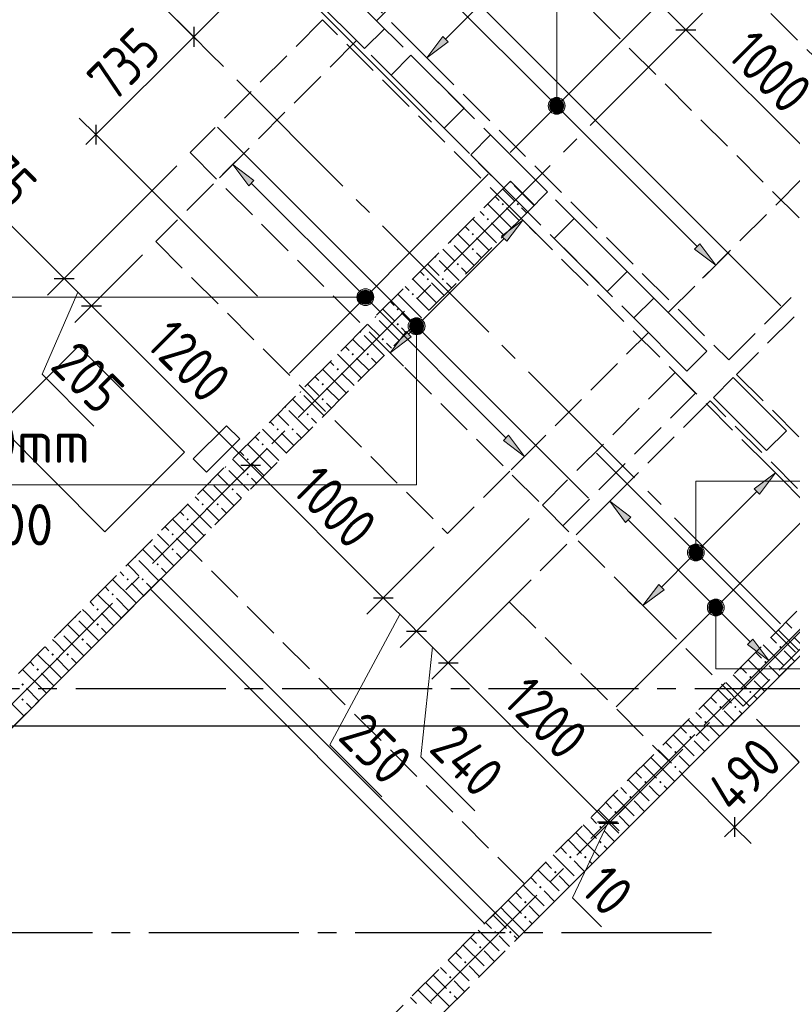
# Model space of a CAD drawing. Header units: millimetres. Extents: x 0 to 40665, y 0 to 42000.
# Tile 6 of 18: x 13252 to 17371, y 13889 to 19136. Entities that reach past the tile are written whole.
import ezdxf

# ---------------------------------------------------------------- set-up
doc = ezdxf.new("R2010")
doc.units = ezdxf.units.MM
doc.linetypes.add('______2', pattern=[270, 200, -70])
doc.linetypes.add('______5', pattern=[1100, 800, -100, 100, -100])
for name, color, linetype, lineweight in [('Standard', 7, 'Continuous', 25), ('ДОП Верх по Х', 7, 'Continuous', 25), ('ЖБ Балка Вышележаща', 7, 'Continuous', 35), ('ЖБ Балка Нижележащая', 7, 'Continuous', 35), ('ЖБ Перекрытие верхний уровень', 7, 'Continuous', 35), ('ЖБ Стена верхний уровень', 7, 'Continuous', 35), ('Оси', 40, '______5', 18), ('Позиционная метка номер позиции', 7, 'Continuous', 13), ('Примечания', 7, 'Continuous', 25)]:
    doc.layers.add(name, color=color, linetype=linetype, lineweight=lineweight)
doc.styles.add('GOST 2.304-81', font='txt')
doc.styles.add('ISOCPEUR', font='txt')

msp = doc.modelspace()

# ---------------------------------------------------------------- hatches: boundary and pattern name
at = {"layer": 'ДОП Верх по Х', "linetype": 'Continuous', "lineweight": 13, "transparency": 33554687}
for points in [[(15535.9, 19017.4), (15422.8, 18932.6), (15507.7, 19045.7)], [(14472.6, 18251.1), (14387.8, 18364.2), (14500.9, 18279.4)], [(15339.7, 17445.9), (15226.5, 17361.1), (15311.4, 17474.2)], [(16482, 16456.3), (16397.2, 16569.4), (16510.3, 16484.6)], [(16687.1, 16098.5), (16574, 16013.6), (16658.8, 16126.8)]]:
    msp.add_hatch(color=7, dxfattribs=at).paths.add_polyline_path(points, flags=16)
for points in [[(16078.7, 18686.5), (16105.2, 18713), (16088.2, 18703.5)], [(16105.2, 18713), (16078.7, 18686.5), (16078.7, 18667.4)], [(16105.2, 18713), (16078.7, 18667.4), (16124.3, 18713)], [(16124.3, 18713), (16078.7, 18667.4), (16088.2, 18650.5)], [(16124.3, 18713), (16088.2, 18650.5), (16141.2, 18703.5)], [(16141.2, 18703.5), (16088.2, 18650.5), (16105.2, 18640.9)], [(16141.2, 18703.5), (16105.2, 18640.9), (16150.8, 18686.5)], [(16150.8, 18686.5), (16105.2, 18640.9), (16124.3, 18640.9)], [(16150.8, 18686.5), (16124.3, 18640.9), (16150.8, 18667.4)], [(16150.8, 18667.4), (16124.3, 18640.9), (16141.2, 18650.5)], [(15848.8, 17955.1), (15933.6, 18068.2), (15820.5, 17983.3)], [(16850.1, 17913.3), (16963.3, 17828.5), (16878.4, 17941.6)], [(15058.8, 17666.7), (15085.3, 17693.2), (15068.4, 17683.6)], [(15085.3, 17693.2), (15058.8, 17666.7), (15058.8, 17647.6)], [(15085.3, 17693.2), (15058.8, 17647.6), (15104.4, 17693.2)], [(15104.4, 17693.2), (15058.8, 17647.6), (15068.4, 17630.6)], [(15104.4, 17693.2), (15068.4, 17630.6), (15121.4, 17683.6)], [(15121.4, 17683.6), (15068.4, 17630.6), (15085.3, 17621.1)], [(15121.4, 17683.6), (15085.3, 17621.1), (15130.9, 17666.7)], [(15130.9, 17666.7), (15085.3, 17621.1), (15104.4, 17621.1)], [(15130.9, 17666.7), (15104.4, 17621.1), (15130.9, 17647.6)], [(15130.9, 17647.6), (15104.4, 17621.1), (15121.4, 17630.6)], [(15331.9, 17512.1), (15394.5, 17476), (15341.4, 17529)], [(15341.4, 17529), (15404, 17493), (15358.4, 17538.6)], [(15341.4, 17529), (15394.5, 17476), (15404, 17493)], [(15358.4, 17538.6), (15404, 17493), (15404, 17512.1)], [(15358.4, 17538.6), (15404, 17512.1), (15377.5, 17538.6)], [(15377.5, 17538.6), (15404, 17512.1), (15394.5, 17529)], [(15331.9, 17493), (15377.5, 17466.5), (15331.9, 17512.1)], [(15331.9, 17512.1), (15377.5, 17466.5), (15394.5, 17476)], [(15358.4, 17466.5), (15331.9, 17493), (15341.4, 17476)], [(15331.9, 17493), (15358.4, 17466.5), (15377.5, 17466.5)], [(15830.3, 16893.5), (15943.4, 16808.6), (15858.6, 16921.7)], [(17196.2, 16607.6), (17281.1, 16720.8), (17167.9, 16635.9)], [(16820.8, 16306), (16883.3, 16270), (16830.3, 16323)], [(16830.3, 16323), (16892.9, 16286.9), (16847.3, 16332.6)], [(16830.3, 16323), (16883.3, 16270), (16892.9, 16286.9)], [(16847.3, 16332.6), (16892.9, 16286.9), (16892.9, 16306)], [(16847.3, 16332.6), (16892.9, 16306), (16866.4, 16332.6)], [(16866.4, 16332.6), (16892.9, 16306), (16883.3, 16323)], [(16820.8, 16286.9), (16866.4, 16260.4), (16820.8, 16306)], [(16820.8, 16306), (16866.4, 16260.4), (16883.3, 16270)], [(16847.3, 16260.4), (16820.8, 16286.9), (16830.3, 16270)], [(16820.8, 16286.9), (16847.3, 16260.4), (16866.4, 16260.4)], [(16926.8, 16013.3), (16953.3, 16039.8), (16936.4, 16030.3)], [(16953.3, 16039.8), (16926.8, 16013.3), (16926.8, 15994.2)], [(16953.3, 16039.8), (16926.8, 15994.2), (16972.4, 16039.8)], [(16972.4, 16039.8), (16926.8, 15994.2), (16936.4, 15977.2)], [(16972.4, 16039.8), (16936.4, 15977.2), (16989.4, 16030.3)], [(16989.4, 16030.3), (16936.4, 15977.2), (16953.3, 15967.7)], [(16989.4, 16030.3), (16953.3, 15967.7), (16998.9, 16013.3)], [(16998.9, 16013.3), (16953.3, 15967.7), (16972.4, 15967.7)], [(16998.9, 16013.3), (16972.4, 15967.7), (16998.9, 15994.2)], [(16998.9, 15994.2), (16972.4, 15967.7), (16989.4, 15977.2)], [(17132.6, 15805.8), (17245.7, 15720.9), (17160.9, 15834)]]:
    msp.add_hatch(color=7, dxfattribs=at).paths.add_polyline_path(points)
at = {"layer": 'ЖБ Стена верхний уровень', "linetype": 'Continuous', "lineweight": 18, "transparency": 33554687}
for points in [[(15872.1, 18271.2), (15867.5, 18266.6), (15863.7, 18270.4), (15868.3, 18275)], [(15821, 18153.1), (15827.5, 18159.6), (15834, 18153.1), (15827.5, 18146.6)], [(15901, 18153.1), (15907.5, 18159.6), (15914, 18153.1), (15907.5, 18146.6)], [(15741, 18073.1), (15747.5, 18079.6), (15754, 18073.1), (15747.5, 18066.6)], [(15661, 17993.1), (15667.5, 17999.6), (15674, 17993.1), (15667.5, 17986.6)], [(15550.2, 17956.9), (15554, 17953.1), (15547.5, 17946.6), (15543.7, 17950.4)], [(15661, 17913.1), (15667.5, 17919.6), (15674, 17913.1), (15667.5, 17906.6)], [(15470.2, 17876.9), (15474, 17873.1), (15467.5, 17866.6), (15463.7, 17870.4)], [(15581, 17833.1), (15587.5, 17839.6), (15594, 17833.1), (15587.5, 17826.6)], [(15421, 17753.1), (15427.5, 17759.6), (15434, 17753.1), (15427.5, 17746.6)], [(15501, 17753.1), (15507.5, 17759.6), (15514, 17753.1), (15507.5, 17746.6)], [(15341, 17673.1), (15347.5, 17679.6), (15354, 17673.1), (15347.5, 17666.6)], [(15261, 17593.1), (15267.5, 17599.6), (15274, 17593.1), (15267.5, 17586.6)], [(15150.2, 17556.9), (15154, 17553.1), (15147.5, 17546.6), (15143.7, 17550.4)], [(15070.2, 17476.9), (15074, 17473.1), (15067.5, 17466.6), (15063.7, 17470.4)], [(15261, 17513.1), (15267.5, 17519.6), (15274, 17513.1), (15267.5, 17506.6)], [(15181, 17433.1), (15187.5, 17439.6), (15194, 17433.1), (15187.5, 17426.6)], [(15021, 17353.1), (15027.5, 17359.6), (15034, 17353.1), (15027.5, 17346.6)], [(15101, 17353.1), (15107.5, 17359.6), (15114, 17353.1), (15107.5, 17346.6)], [(14941, 17273.1), (14947.5, 17279.6), (14954, 17273.1), (14947.5, 17266.6)], [(14861, 17193.1), (14867.5, 17199.6), (14874, 17193.1), (14867.5, 17186.6)], [(14750.2, 17156.9), (14754, 17153.1), (14747.5, 17146.6), (14743.7, 17150.4)], [(14861, 17113.1), (14867.5, 17119.6), (14874, 17113.1), (14867.5, 17106.6)], [(14670.2, 17076.9), (14674, 17073.1), (14667.5, 17066.6), (14663.7, 17070.4)], [(14781, 17033.1), (14787.5, 17039.6), (14794, 17033.1), (14787.5, 17026.6)], [(14621, 16953.1), (14627.5, 16959.6), (14634, 16953.1), (14627.5, 16946.6)], [(14701, 16953.1), (14707.5, 16959.6), (14714, 16953.1), (14707.5, 16946.6)], [(14541, 16873.1), (14547.5, 16879.6), (14554, 16873.1), (14547.5, 16866.6)], [(14461, 16793.1), (14467.5, 16799.6), (14474, 16793.1), (14467.5, 16786.6)], [(14350.2, 16756.9), (14354, 16753.1), (14347.5, 16746.6), (14343.7, 16750.4)], [(14461, 16713.1), (14467.5, 16719.6), (14474, 16713.1), (14467.5, 16706.6)], [(14270.2, 16676.9), (14274, 16673.1), (14267.5, 16666.6), (14263.7, 16670.4)], [(14381, 16633.1), (14387.5, 16639.6), (14394, 16633.1), (14387.5, 16626.6)], [(14221, 16553.1), (14227.5, 16559.6), (14234, 16553.1), (14227.5, 16546.6)], [(14301, 16553.1), (14307.5, 16559.6), (14314, 16553.1), (14307.5, 16546.6)], [(14141, 16473.1), (14147.5, 16479.6), (14154, 16473.1), (14147.5, 16466.6)], [(14061, 16393.1), (14067.5, 16399.6), (14074, 16393.1), (14067.5, 16386.6)], [(13950.2, 16356.9), (13954, 16353.1), (13947.5, 16346.6), (13943.7, 16350.4)], [(14061, 16313.1), (14067.5, 16319.6), (14074, 16313.1), (14067.5, 16306.6)], [(13870.2, 16276.9), (13874, 16273.1), (13867.5, 16266.6), (13863.7, 16270.4)], [(13981, 16233.1), (13987.5, 16239.6), (13994, 16233.1), (13987.5, 16226.6)], [(13821, 16153.1), (13827.5, 16159.6), (13834, 16153.1), (13827.5, 16146.6)], [(13901, 16153.1), (13907.5, 16159.6), (13914, 16153.1), (13907.5, 16146.6)], [(13741, 16073.1), (13747.5, 16079.6), (13754, 16073.1), (13747.5, 16066.6)], [(13550.2, 15956.9), (13554, 15953.1), (13547.5, 15946.6), (13543.7, 15950.4)], [(13661, 15993.1), (13667.5, 15999.6), (13674, 15993.1), (13667.5, 15986.6)], [(13661, 15913.1), (13667.5, 15919.6), (13674, 15913.1), (13667.5, 15906.6)], [(13470.2, 15876.9), (13474, 15873.1), (13467.5, 15866.6), (13463.7, 15870.4)], [(13581, 15833.1), (13587.5, 15839.6), (13594, 15833.1), (13587.5, 15826.6)], [(17301, 15793.1), (17307.5, 15799.6), (17314, 15793.1), (17307.5, 15786.6)], [(13421, 15753.1), (13427.5, 15759.6), (13434, 15753.1), (13427.5, 15746.6)], [(13501, 15753.1), (13507.5, 15759.6), (13514, 15753.1), (13507.5, 15746.6)], [(17221, 15713.1), (17227.5, 15719.6), (17234, 15713.1), (17227.5, 15706.6)], [(13341, 15673.1), (13347.5, 15679.6), (13354, 15673.1), (13347.5, 15666.6)], [(17141, 15633.1), (17147.5, 15639.6), (17154, 15633.1), (17147.5, 15626.6)], [(13261, 15593.1), (13267.5, 15599.6), (13274, 15593.1), (13267.5, 15586.6)], [(17141, 15553.1), (17147.5, 15559.6), (17154, 15553.1), (17147.5, 15546.6)], [(13261, 15513.1), (13267.5, 15519.6), (13274, 15513.1), (13267.5, 15506.6)], [(16981, 15473.1), (16987.5, 15479.6), (16994, 15473.1), (16987.5, 15466.6)], [(17061, 15473.1), (17067.5, 15479.6), (17074, 15473.1), (17067.5, 15466.6)], [(16901, 15393.1), (16907.5, 15399.6), (16914, 15393.1), (16907.5, 15386.6)], [(16821, 15313.1), (16827.5, 15319.6), (16834, 15313.1), (16827.5, 15306.6)], [(16741, 15233.1), (16747.5, 15239.6), (16754, 15233.1), (16747.5, 15226.6)], [(16741, 15153.1), (16747.5, 15159.6), (16754, 15153.1), (16747.5, 15146.6)], [(16581, 15073.1), (16587.5, 15079.6), (16594, 15073.1), (16587.5, 15066.6)], [(16661, 15073.1), (16667.5, 15079.6), (16674, 15073.1), (16667.5, 15066.6)], [(16501, 14993.1), (16507.5, 14999.6), (16514, 14993.1), (16507.5, 14986.6)], [(16421, 14913.1), (16427.5, 14919.6), (16434, 14913.1), (16427.5, 14906.6)], [(16341, 14833.1), (16347.5, 14839.6), (16354, 14833.1), (16347.5, 14826.6)], [(16341, 14753.1), (16347.5, 14759.6), (16354, 14753.1), (16347.5, 14746.6)], [(16181, 14673.1), (16187.5, 14679.6), (16194, 14673.1), (16187.5, 14666.6)], [(16261, 14673.1), (16267.5, 14679.6), (16274, 14673.1), (16267.5, 14666.6)], [(16101, 14593.1), (16107.5, 14599.6), (16114, 14593.1), (16107.5, 14586.6)], [(16021, 14513.1), (16027.5, 14519.6), (16034, 14513.1), (16027.5, 14506.6)], [(15941, 14433.1), (15947.5, 14439.6), (15954, 14433.1), (15947.5, 14426.6)], [(15941, 14353.1), (15947.5, 14359.6), (15954, 14353.1), (15947.5, 14346.6)], [(15781, 14273.1), (15787.5, 14279.6), (15794, 14273.1), (15787.5, 14266.6)], [(15861, 14273.1), (15867.5, 14279.6), (15874, 14273.1), (15867.5, 14266.6)], [(15701, 14193.1), (15707.5, 14199.6), (15714, 14193.1), (15707.5, 14186.6)], [(15621, 14113.1), (15627.5, 14119.6), (15634, 14113.1), (15627.5, 14106.6)], [(15541, 14033.1), (15547.5, 14039.6), (15554, 14033.1), (15547.5, 14026.6)], [(15541, 13953.1), (15547.5, 13959.6), (15554, 13953.1), (15547.5, 13946.6)]]:
    msp.add_hatch(color=7, dxfattribs=at).paths.add_polyline_path(points, flags=16)
at = {"layer": 'Позиционная метка номер позиции', "linetype": 'Continuous', "lineweight": 13, "transparency": 33554687}
for points in [[(16069.7, 18677), (16159.7, 18677), (16153.4, 18699.5)], [(16069.7, 18677), (16153.4, 18699.5), (16076, 18699.5)], [(16076, 18699.5), (16153.4, 18699.5), (16137.2, 18715.7)], [(16076, 18699.5), (16137.2, 18715.7), (16092.2, 18715.7)], [(16092.2, 18715.7), (16137.2, 18715.7), (16114.7, 18722)], [(16076, 18654.5), (16159.7, 18677), (16069.7, 18677)], [(16076, 18654.5), (16153.4, 18654.5), (16159.7, 18677)], [(16092.2, 18638.3), (16153.4, 18654.5), (16076, 18654.5)], [(16092.2, 18638.3), (16137.2, 18638.3), (16153.4, 18654.5)], [(16137.2, 18638.3), (16092.2, 18638.3), (16114.7, 18632)], [(15072.4, 17618.4), (15072.4, 17695.8), (15056.2, 17679.6)], [(15094.9, 17612.1), (15094.9, 17702.1), (15072.4, 17695.8)], [(15094.9, 17612.1), (15072.4, 17695.8), (15072.4, 17618.4)], [(15117.4, 17618.4), (15117.4, 17695.8), (15094.9, 17702.1)], [(15117.4, 17618.4), (15094.9, 17702.1), (15094.9, 17612.1)], [(15133.6, 17634.6), (15133.6, 17679.6), (15117.4, 17695.8)], [(15133.6, 17634.6), (15117.4, 17695.8), (15117.4, 17618.4)], [(15056.2, 17634.6), (15056.2, 17679.6), (15049.9, 17657.1)], [(15072.4, 17618.4), (15056.2, 17679.6), (15056.2, 17634.6)], [(15133.6, 17679.6), (15133.6, 17634.6), (15139.9, 17657.1)], [(15390.5, 17541.2), (15345.4, 17541.2), (15329.2, 17525)], [(15390.5, 17541.2), (15329.2, 17525), (15406.7, 17525)], [(15345.4, 17541.2), (15390.5, 17541.2), (15367.9, 17547.5)], [(15406.7, 17525), (15329.2, 17525), (15322.9, 17502.5)], [(15406.7, 17525), (15322.9, 17502.5), (15413, 17502.5)], [(15413, 17502.5), (15322.9, 17502.5), (15329.2, 17480)], [(15413, 17502.5), (15329.2, 17480), (15406.7, 17480)], [(15406.7, 17480), (15329.2, 17480), (15345.4, 17463.8)], [(15406.7, 17480), (15345.4, 17463.8), (15390.5, 17463.8)], [(15390.5, 17463.8), (15345.4, 17463.8), (15367.9, 17457.5)], [(16818.1, 16319), (16895.5, 16319), (16879.3, 16335.2)], [(16818.1, 16319), (16879.3, 16335.2), (16834.3, 16335.2)], [(16834.3, 16335.2), (16879.3, 16335.2), (16856.8, 16341.5)], [(16811.8, 16296.5), (16901.8, 16296.5), (16895.5, 16319)], [(16811.8, 16296.5), (16895.5, 16319), (16818.1, 16319)], [(16818.1, 16274), (16901.8, 16296.5), (16811.8, 16296.5)], [(16818.1, 16274), (16895.5, 16274), (16901.8, 16296.5)], [(16834.3, 16257.8), (16895.5, 16274), (16818.1, 16274)], [(16834.3, 16257.8), (16879.3, 16257.8), (16895.5, 16274)], [(16879.3, 16257.8), (16834.3, 16257.8), (16856.8, 16251.5)], [(17001.6, 16026.2), (16924.2, 16026.2), (16917.9, 16003.7)], [(17001.6, 16026.2), (16917.9, 16003.7), (17007.9, 16003.7)], [(16985.4, 16042.4), (16940.4, 16042.4), (16924.2, 16026.2)], [(16985.4, 16042.4), (16924.2, 16026.2), (17001.6, 16026.2)], [(16940.4, 16042.4), (16985.4, 16042.4), (16962.9, 16048.7)], [(17007.9, 16003.7), (16917.9, 16003.7), (16924.2, 15981.2)], [(17007.9, 16003.7), (16924.2, 15981.2), (17001.6, 15981.2)], [(17001.6, 15981.2), (16924.2, 15981.2), (16940.4, 15965)], [(17001.6, 15981.2), (16940.4, 15965), (16985.4, 15965)], [(16985.4, 15965), (16940.4, 15965), (16962.9, 15958.7)]]:
    msp.add_hatch(color=7, dxfattribs=at).paths.add_polyline_path(points)

# ---------------------------------------------------------------- linework, layer by layer
at = {"layer": 'Standard', "color": 7, "linetype": 'Continuous', "lineweight": 13, "transparency": 33554687}
for p, q in [((15808.9, 20076.7), (16803.1, 19082.5)), ((14585.9, 19451.3), (14179.4, 19044.7)), ((16803.1, 19082.5), (17510.2, 18375.4)), ((14179.4, 19044.7), (13658.2, 18523.5)), ((13658.2, 18523.5), (13605.2, 18470.5)), ((13562, 17684.1), (13371.3, 17247.1)), ((13371.3, 17247.1), (13647.7, 16970.7)), ((14483.3, 16762.7), (15190.4, 16055.6)), ((15279.2, 15966.9), (14905.6, 15270.8)), ((15367.9, 15878.1), (15536.9, 15709.1)), ((15452.4, 15793.6), (15391.1, 15207.8)), ((15536.9, 15709.1), (16385.4, 14860.6)), ((14905.6, 15270.8), (15182, 14994.3)), ((15391.1, 15207.8), (15678.7, 14920.3)), ((17408.3, 15179.3), (17062.5, 14833.5)), ((16389, 14857.1), (16198.4, 14455.9)), ((16385.4, 14860.6), (16392.5, 14853.5)), ((16392.5, 14853.5), (16445.5, 14800.5)), ((17062.5, 14833.5), (17009.5, 14780.5)), ((16198.4, 14455.9), (16353.3, 14301.1))]:
    msp.add_line(p, q, dxfattribs=at)
at = {"layer": 'Standard', "color": 251, "linetype": 'Continuous', "lineweight": -3, "true_color": 0x656565, "transparency": 33554687}
for p, q in [((14585.9, 19451.3), (15447.6, 18589.6)), ((16803.1, 19082.5), (16891.5, 19170.9)), ((14179.4, 19044.7), (14091, 19133.1)), ((16803.1, 19082.5), (16714.7, 18994.1)), ((16803.1, 19082.5), (16803.1, 19082.5)), ((14179.4, 19044.7), (14267.7, 18956.3)), ((14179.4, 19044.7), (14179.4, 19044.7)), ((13658.2, 18523.5), (13569.8, 18611.9)), ((13658.2, 18523.5), (13746.6, 18435.1)), ((13658.2, 18523.5), (14519.8, 17661.9)), ((13489.1, 17756.9), (14089.2, 18357)), ((13489.1, 17756.9), (13577.5, 17845.3)), ((13634.8, 17611.2), (13906.8, 17883.2)), ((13489.1, 17756.9), (13400.7, 17668.5)), ((13634.8, 17611.2), (13723.2, 17699.6)), ((13634.8, 17611.2), (13546.4, 17522.9)), ((14483.3, 16762.7), (14571.7, 16851.1)), ((14483.3, 16762.7), (14394.9, 16674.3)), ((15367.9, 15878.1), (15968, 16478.2)), ((15190.4, 16055.6), (15462.4, 16327.6)), ((15190.4, 16055.6), (15278.8, 16144)), ((15536.9, 15709.1), (15934, 16106.3)), ((15190.4, 16055.6), (15102, 15967.2)), ((15367.9, 15878.1), (15456.3, 15966.5)), ((15367.9, 15878.1), (15279.5, 15789.7)), ((15536.9, 15709.1), (15625.3, 15797.5)), ((15536.9, 15709.1), (15448.5, 15620.7)), ((16385.4, 14860.6), (16782.6, 15257.8)), ((17408.3, 15179.3), (17319.9, 15267.7)), ((17062.5, 14833.5), (16781.2, 15114.9)), ((16385.4, 14860.6), (16473.8, 14949)), ((16392.5, 14853.5), (16480.9, 14941.9)), ((17062.5, 14833.5), (16974.1, 14921.9)), ((16385.4, 14860.6), (16297, 14772.2)), ((16392.5, 14853.5), (16304.1, 14765.1)), ((16392.5, 14853.5), (16359.3, 14820.3)), ((17062.5, 14833.5), (17150.9, 14745.2))]:
    msp.add_line(p, q, dxfattribs=at)
at = {"layer": 'Standard', "color": 7, "linetype": 'Continuous', "lineweight": 25, "transparency": 33554687}
for p, q in [((14179.4, 19097.7), (14179.4, 18991.6)), ((16750.1, 19082.5), (16856.1, 19082.5)), ((13658.2, 18576.6), (13658.2, 18470.5)), ((13436.1, 17756.9), (13542.2, 17756.9)), ((13581.8, 17611.2), (13687.8, 17611.2)), ((14430.3, 16762.7), (14536.3, 16762.7)), ((15137.4, 16055.6), (15243.5, 16055.6)), ((15314.9, 15878.1), (15420.9, 15878.1)), ((15483.9, 15709.1), (15589.9, 15709.1)), ((16332.4, 14860.6), (16438.5, 14860.6)), ((16339.5, 14853.5), (16445.5, 14853.5)), ((17062.5, 14886.6), (17062.5, 14780.5))]:
    msp.add_line(p, q, dxfattribs=at)
at = {"layer": 'Standard', "color": 254, "linetype": 'Continuous', "lineweight": 25, "true_color": 0xc4c4ff, "transparency": 33554687}
msp.add_lwpolyline([(9319.5, 15373.4), (18663.8, 15373.4), (18663.8, 40399), (9319.5, 40399), (9319.5, 15373.4)], dxfattribs=at)
at = {"layer": 'Standard', "color": 7, "linetype": 'Continuous', "lineweight": 13, "transparency": 33554687}
for points in [[(12516.9, 18729.2), (12655.7, 18590.3), (12655.7, 18590.3), (13489.1, 17756.9)], [(13489.1, 17756.9), (13609.4, 17636.6), (13609.4, 17636.6), (13634.8, 17611.2)], [(13634.8, 17611.2), (14319.3, 16926.7), (14319.3, 16926.7), (14483.3, 16762.7)], [(15190.4, 16055.6), (15345.4, 15900.6), (15345.4, 15900.6), (15367.9, 15878.1)]]:
    msp.add_lwpolyline(points, dxfattribs=at)
at = {"layer": 'Standard', "color": 251, "linetype": 'Continuous', "lineweight": -3, "true_color": 0x656565, "transparency": 33554687}
for points in [[(14483.3, 16762.7), (14479.2, 16758.6), (14479.2, 16758.6), (14397.7, 16677.1), (14397.7, 16677.1), (14388.3, 16667.7)], [(17408.3, 15179.3), (17396.3, 15191.3), (17396.3, 15191.3), (17180, 15407.7)]]:
    msp.add_lwpolyline(points, dxfattribs=at)
at = {"layer": 'ДОП Верх по Х', "color": 7, "linetype": 'Continuous', "lineweight": 25, "transparency": 33554687}
for p, q in [((17310.1, 17611), (15331.6, 19589.5)), ((16926.8, 19489.1), (15866.2, 18428.4)), ((16284.8, 16585.7), (14306.3, 18564.2)), ((14689.5, 17251.8), (15750.2, 18312.4)), ((16326.5, 16826.8), (17387.2, 15766.2)), ((16432.6, 15473.4), (17493.2, 16534.1))]:
    msp.add_line(p, q, dxfattribs=at)
at = {"layer": 'ДОП Верх по Х', "color": 251, "linetype": 'Continuous', "lineweight": 13, "true_color": 0x494949, "transparency": 33554687}
for p, q in [((15506.6, 19285.1), (16093.5, 18698.2)), ((15521.8, 19031.6), (15684.4, 19194.2)), ((15422.8, 18932.6), (15352.1, 19003.3)), ((15422.8, 18932.6), (15507.7, 19045.7)), ((15535.9, 19017.4), (15422.8, 18932.6)), ((15507.7, 19045.7), (15535.9, 19017.4)), ((15422.8, 18932.6), (15493.5, 18861.9)), ((15422.8, 18932.6), (15422.8, 18932.6)), ((16141.2, 18703.5), (16141.2, 18703.5)), ((16088.2, 18650.5), (16088.2, 18650.5)), ((16135.9, 18655.8), (16864.3, 17927.5)), ((14387.8, 18364.2), (14458.5, 18434.9)), ((14387.8, 18364.2), (14317.1, 18293.5)), ((14387.8, 18364.2), (14500.9, 18279.4)), ((14472.6, 18251.1), (14387.8, 18364.2)), ((14387.8, 18364.2), (14387.8, 18364.2)), ((14500.9, 18279.4), (14472.6, 18251.1)), ((14486.8, 18265.2), (15073.7, 17678.3)), ((15933.6, 18068.2), (15862.9, 18138.9)), ((15933.6, 18068.2), (15820.5, 17983.3)), ((15848.8, 17955.1), (15933.6, 18068.2)), ((15933.6, 18068.2), (16004.3, 17997.5)), ((15933.6, 18068.2), (15933.6, 18068.2)), ((15389.2, 17523.7), (15834.6, 17969.2)), ((15820.5, 17983.3), (15848.8, 17955.1)), ((16878.4, 17941.6), (16850.1, 17913.3)), ((16850.1, 17913.3), (16963.3, 17828.5)), ((16963.3, 17828.5), (16878.4, 17941.6)), ((16963.3, 17828.5), (17034, 17899.2)), ((16963.3, 17828.5), (16892.5, 17757.8)), ((16963.3, 17828.5), (16963.3, 17828.5)), ((15121.4, 17683.6), (15121.4, 17683.6)), ((15116.1, 17635.9), (15844.4, 16907.6)), ((15068.4, 17630.6), (15068.4, 17630.6)), ((15341.4, 17529), (15341.4, 17529)), ((15226.5, 17361.1), (15311.4, 17474.2)), ((15311.4, 17474.2), (15339.7, 17445.9)), ((15325.5, 17460.1), (15346.7, 17481.3)), ((15394.5, 17476), (15394.5, 17476)), ((15226.5, 17361.1), (15155.8, 17431.8)), ((15339.7, 17445.9), (15226.5, 17361.1)), ((15226.5, 17361.1), (15297.2, 17290.4)), ((15226.5, 17361.1), (15226.5, 17361.1)), ((15858.6, 16921.7), (15830.3, 16893.5)), ((15943.4, 16808.6), (15858.6, 16921.7)), ((15830.3, 16893.5), (15943.4, 16808.6)), ((15943.4, 16808.6), (16014.1, 16879.3)), ((15943.4, 16808.6), (15872.7, 16737.9)), ((15943.4, 16808.6), (15943.4, 16808.6)), ((17281.1, 16720.8), (17210.4, 16791.5)), ((17281.1, 16720.8), (17167.9, 16635.9)), ((17196.2, 16607.6), (17281.1, 16720.8)), ((17281.1, 16720.8), (17351.8, 16650)), ((17281.1, 16720.8), (17281.1, 16720.8)), ((16397.2, 16569.4), (16467.9, 16640.1)), ((17167.9, 16635.9), (17196.2, 16607.6)), ((16878, 16317.7), (17182.1, 16621.8)), ((16397.2, 16569.4), (16326.5, 16498.7)), ((16397.2, 16569.4), (16510.3, 16484.6)), ((16482, 16456.3), (16397.2, 16569.4)), ((16397.2, 16569.4), (16397.2, 16569.4)), ((16510.3, 16484.6), (16482, 16456.3)), ((16496.2, 16470.4), (16941.7, 16025)), ((16830.3, 16323), (16830.3, 16323)), ((16673, 16112.6), (16835.6, 16275.3)), ((16883.3, 16270), (16883.3, 16270)), ((16574, 16013.6), (16658.8, 16126.8)), ((16658.8, 16126.8), (16687.1, 16098.5)), ((16574, 16013.6), (16503.3, 16084.4)), ((16687.1, 16098.5), (16574, 16013.6)), ((16574, 16013.6), (16644.7, 15942.9)), ((16574, 16013.6), (16574, 16013.6)), ((16989.4, 16030.3), (16989.4, 16030.3)), ((16936.4, 15977.2), (16936.4, 15977.2)), ((16984.1, 15982.5), (17146.7, 15819.9)), ((17160.9, 15834), (17132.6, 15805.8)), ((17132.6, 15805.8), (17245.7, 15720.9)), ((17245.7, 15720.9), (17160.9, 15834)), ((17245.7, 15720.9), (17316.4, 15791.6)), ((17245.7, 15720.9), (17175, 15650.2)), ((17245.7, 15720.9), (17245.7, 15720.9))]:
    msp.add_line(p, q, dxfattribs=at)
at = {"layer": 'ДОП Верх по Х', "color": 7, "linetype": 'Continuous', "lineweight": 13, "transparency": 33554687}
msp.add_line((11828.9, 16657.1), (13892.9, 16657.1), dxfattribs=at)
at = {"layer": 'ДОП Верх по Х', "color": 251, "linetype": 'Continuous', "lineweight": 13, "true_color": 0x494949, "transparency": 33554687}
for centre in [(16114.7, 18677), (15094.9, 17657.1), (15367.9, 17502.5), (16856.8, 16296.5), (16962.9, 16003.7)]:
    msp.add_circle(centre, 37.5, dxfattribs=at)
at = {"layer": 'ЖБ Балка Вышележаща', "color": 7, "linetype": 'Continuous', "lineweight": 18, "transparency": 33554687}
for p, q in [((14005.1, 16157.2), (13948.5, 16100.6)), ((13948.5, 16100.6), (15730.4, 14318.7)), ((15730.4, 14318.7), (15787, 14375.3))]:
    msp.add_line(p, q, dxfattribs=at)
at = {"layer": 'ЖБ Балка Нижележащая', "color": 251, "linetype": '______2', "lineweight": 18, "true_color": 0x656565, "transparency": 33554687}
for p, q in [((14160.6, 16312.8), (14005.1, 16157.2)), ((15942.5, 14530.8), (14160.6, 16312.8)), ((15787, 14375.3), (15942.5, 14530.8))]:
    msp.add_line(p, q, dxfattribs=at)
at = {"layer": 'ЖБ Перекрытие верхний уровень', "color": 7, "linetype": 'Continuous', "lineweight": 18, "transparency": 33554687}
for p, q in [((14913.7, 19371), (15196.5, 19088.1)), ((15090.5, 18982.1), (14807.6, 19264.9)), ((15196.5, 19088.1), (15090.5, 18982.1)), ((15231.9, 18840.7), (15338, 18946.7)), ((15338, 18946.7), (15620.8, 18663.9)), ((15514.7, 18557.8), (15231.9, 18840.7)), ((15620.8, 18663.9), (15514.7, 18557.8)), ((15656.2, 18416.4), (15762.2, 18522.5)), ((15762.2, 18522.5), (16066.3, 18218.4)), ((15960.2, 18112.3), (15656.2, 18416.4)), ((16066.3, 18218.4), (15960.2, 18112.3)), ((16101.6, 17970.9), (16207.7, 18077)), ((16207.7, 18077), (16490.5, 17794.1)), ((16384.5, 17688.1), (16101.6, 17970.9)), ((16490.5, 17794.1), (16384.5, 17688.1)), ((16525.9, 17546.6), (16632, 17652.7)), ((16632, 17652.7), (16914.8, 17369.9)), ((16808.7, 17263.8), (16525.9, 17546.6)), ((13564.7, 17397), (13140.4, 16972.7)), ((14130.4, 16831.3), (13564.7, 17397)), ((16914.8, 17369.9), (16808.7, 17263.8)), ((16950.2, 17122.4), (17056.2, 17228.5)), ((17056.2, 17228.5), (17339.1, 16945.6)), ((17233, 16839.5), (16950.2, 17122.4)), ((13140.4, 16972.7), (13706.1, 16407.1)), ((14354.1, 16972.3), (14177.3, 16795.5)), ((14424.8, 16901.6), (14354.1, 16972.3)), ((14248, 16724.8), (14424.8, 16901.6)), ((17339.1, 16945.6), (17233, 16839.5)), ((13706.1, 16407.1), (14130.4, 16831.3)), ((14177.3, 16795.5), (14248, 16724.8)), ((15914.2, 14248), (17869.4, 16203.2)), ((9780.1, 11932.2), (14005.1, 16157.2)), ((14005.1, 16157.2), (15914.2, 14248))]:
    msp.add_line(p, q, dxfattribs=at)
at = {"layer": 'ЖБ Стена верхний уровень', "color": 251, "linetype": '______2', "lineweight": 13, "true_color": 0x656565, "transparency": 33554687}
for p, q in [((15868.3, 18275), (13018.6, 15425.3)), ((15995.6, 18147.7), (15868.3, 18275)), ((13145.9, 15298.1), (15995.6, 18147.7)), ((17777.5, 16365.8), (12926.7, 11515)), ((11689.3, 10023), (17904.8, 16238.5))]:
    msp.add_line(p, q, dxfattribs=at)
at = {"layer": 'ЖБ Стена верхний уровень', "color": 9, "linetype": 'Continuous', "lineweight": 18, "true_color": 0xc7c7c7, "transparency": 33554687}
for p, q in [((15847.5, 18213.1), (15827, 18233.6)), ((15887.5, 18173.1), (15847.5, 18213.1)), ((15887.5, 18253.1), (15994.2, 18146.4)), ((15787, 18193.6), (15807.5, 18173.1)), ((15707, 18113.6), (15727.5, 18093.1)), ((15847.5, 18053.1), (15747, 18153.6)), ((15847.5, 18133.1), (15914.2, 18066.4)), ((15927.5, 18133.1), (15954.2, 18106.4)), ((15767.5, 17973.1), (15667, 18073.6)), ((15767.5, 18053.1), (15834.2, 17986.4)), ((15847.5, 18053.1), (15874.2, 18026.4)), ((15627, 18033.6), (15647.5, 18013.1)), ((15607.5, 17973.1), (15587, 17993.6)), ((15647.5, 17933.1), (15607.5, 17973.1)), ((15687.5, 17973.1), (15754.2, 17906.4)), ((15767.5, 17973.1), (15794.2, 17946.4)), ((15507, 17913.6), (15567.5, 17853.1)), ((15567.5, 17933.1), (15674.2, 17826.4)), ((15487.5, 17853.1), (15594.2, 17746.4)), ((15687.5, 17893.1), (15714.2, 17866.4)), ((15387, 17793.6), (15407.5, 17773.1)), ((15447.5, 17813.1), (15427, 17833.6)), ((15487.5, 17773.1), (15447.5, 17813.1)), ((15607.5, 17813.1), (15634.2, 17786.4)), ((15447.5, 17653.1), (15347, 17753.6)), ((15307, 17713.6), (15327.5, 17693.1)), ((15447.5, 17733.1), (15514.2, 17666.4)), ((15527.5, 17733.1), (15554.2, 17706.4)), ((15227, 17633.6), (15247.5, 17613.1)), ((15367.5, 17573.1), (15267, 17673.6)), ((15367.5, 17653.1), (15434.2, 17586.4)), ((15447.5, 17653.1), (15474.2, 17626.4)), ((15207.5, 17573.1), (15187, 17593.6)), ((15167.5, 17533.1), (15274.2, 17426.4)), ((15247.5, 17533.1), (15207.5, 17573.1)), ((15287.5, 17573.1), (15354.2, 17506.4)), ((15367.5, 17573.1), (15394.2, 17546.4)), ((15107, 17513.6), (15167.5, 17453.1)), ((15287.5, 17493.1), (15314.2, 17466.4)), ((15047.5, 17413.1), (15027, 17433.6)), ((15087.5, 17453.1), (15194.2, 17346.4)), ((14987, 17393.6), (15007.5, 17373.1)), ((15087.5, 17373.1), (15047.5, 17413.1)), ((15207.5, 17413.1), (15234.2, 17386.4)), ((15047.5, 17253.1), (14947, 17353.6)), ((15047.5, 17333.1), (15114.2, 17266.4)), ((15127.5, 17333.1), (15154.2, 17306.4)), ((14967.5, 17173.1), (14867, 17273.6)), ((14907, 17313.6), (14927.5, 17293.1)), ((14827, 17233.6), (14847.5, 17213.1)), ((14967.5, 17253.1), (15034.2, 17186.4)), ((15047.5, 17253.1), (15074.2, 17226.4)), ((14807.5, 17173.1), (14787, 17193.6)), ((14847.5, 17133.1), (14807.5, 17173.1)), ((14887.5, 17173.1), (14954.2, 17106.4)), ((14967.5, 17173.1), (14994.2, 17146.4)), ((14707, 17113.6), (14767.5, 17053.1)), ((14767.5, 17133.1), (14874.2, 17026.4)), ((14887.5, 17093.1), (14914.2, 17066.4)), ((14647.5, 17013.1), (14627, 17033.6)), ((14687.5, 16973.1), (14647.5, 17013.1)), ((14687.5, 17053.1), (14794.2, 16946.4)), ((14807.5, 17013.1), (14834.2, 16986.4)), ((14647.5, 16853.1), (14547, 16953.6)), ((14587, 16993.6), (14607.5, 16973.1)), ((14507, 16913.6), (14527.5, 16893.1)), ((14647.5, 16933.1), (14714.2, 16866.4)), ((14727.5, 16933.1), (14754.2, 16906.4)), ((14567.5, 16773.1), (14467, 16873.6)), ((14567.5, 16853.1), (14634.2, 16786.4)), ((14647.5, 16853.1), (14674.2, 16826.4)), ((14407.5, 16773.1), (14387, 16793.6)), ((14427, 16833.6), (14447.5, 16813.1)), ((14447.5, 16733.1), (14407.5, 16773.1)), ((14487.5, 16773.1), (14554.2, 16706.4)), ((14567.5, 16773.1), (14594.2, 16746.4)), ((14307, 16713.6), (14367.5, 16653.1)), ((14367.5, 16733.1), (14474.2, 16626.4)), ((14487.5, 16693.1), (14514.2, 16666.4)), ((14287.5, 16653.1), (14394.2, 16546.4)), ((14187, 16593.6), (14207.5, 16573.1)), ((14247.5, 16613.1), (14227, 16633.6)), ((14287.5, 16573.1), (14247.5, 16613.1)), ((14407.5, 16613.1), (14434.2, 16586.4)), ((14247.5, 16453.1), (14147, 16553.6)), ((14247.5, 16533.1), (14314.2, 16466.4)), ((14327.5, 16533.1), (14354.2, 16506.4)), ((14107, 16513.6), (14127.5, 16493.1)), ((14027, 16433.6), (14047.5, 16413.1)), ((14167.5, 16373.1), (14067, 16473.6)), ((14167.5, 16453.1), (14234.2, 16386.4)), ((14247.5, 16453.1), (14274.2, 16426.4)), ((14007.5, 16373.1), (13987, 16393.6)), ((14047.5, 16333.1), (14007.5, 16373.1)), ((14087.5, 16373.1), (14154.2, 16306.4)), ((14167.5, 16373.1), (14194.2, 16346.4)), ((13967.5, 16333.1), (14074.2, 16226.4)), ((13907, 16313.6), (13967.5, 16253.1)), ((14087.5, 16293.1), (14114.2, 16266.4)), ((13847.5, 16213.1), (13827, 16233.6)), ((13887.5, 16253.1), (13994.2, 16146.4)), ((13787, 16193.6), (13807.5, 16173.1)), ((13887.5, 16173.1), (13847.5, 16213.1)), ((14007.5, 16213.1), (14034.2, 16186.4)), ((13707, 16113.6), (13727.5, 16093.1)), ((13847.5, 16053.1), (13747, 16153.6)), ((13847.5, 16133.1), (13914.2, 16066.4)), ((13927.5, 16133.1), (13954.2, 16106.4)), ((13767.5, 15973.1), (13667, 16073.6)), ((13627, 16033.6), (13647.5, 16013.1)), ((13767.5, 16053.1), (13834.2, 15986.4)), ((13847.5, 16053.1), (13874.2, 16026.4)), ((13607.5, 15973.1), (13587, 15993.6)), ((13647.5, 15933.1), (13607.5, 15973.1)), ((13687.5, 15973.1), (13754.2, 15906.4)), ((13767.5, 15973.1), (13794.2, 15946.4)), ((13507, 15913.6), (13567.5, 15853.1)), ((13567.5, 15933.1), (13674.2, 15826.4)), ((17336.1, 15924.5), (17367.5, 15893.1)), ((13487.5, 15853.1), (13594.2, 15746.4)), ((13687.5, 15893.1), (13714.2, 15866.4)), ((17296.1, 15884.5), (17407.5, 15773.1)), ((13447.5, 15813.1), (13427, 15833.6)), ((13487.5, 15773.1), (13447.5, 15813.1)), ((13607.5, 15813.1), (13634.2, 15786.4)), ((17216.1, 15804.5), (17327.5, 15693.1)), ((17256.1, 15844.5), (17287.5, 15813.1)), ((13447.5, 15653.1), (13347, 15753.6)), ((13387, 15793.6), (13407.5, 15773.1)), ((17176.1, 15764.5), (17207.5, 15733.1)), ((17383.4, 15717.2), (17327.5, 15773.1)), ((13307, 15713.6), (13327.5, 15693.1)), ((13447.5, 15733.1), (13514.2, 15666.4)), ((13527.5, 15733.1), (13554.2, 15706.4)), ((17136.1, 15724.5), (17247.5, 15613.1)), ((17303.4, 15637.2), (17247.5, 15693.1)), ((13367.5, 15573.1), (13267, 15673.6)), ((13367.5, 15653.1), (13434.2, 15586.4)), ((13447.5, 15653.1), (13474.2, 15626.4)), ((17056.1, 15644.5), (17127.5, 15573.1)), ((17096.1, 15684.5), (17127.5, 15653.1)), ((17016.1, 15604.5), (17047.5, 15573.1)), ((17207.5, 15573.1), (17167.5, 15613.1)), ((13167.5, 15533.1), (13274.2, 15426.4)), ((13287.5, 15573.1), (13354.2, 15506.4)), ((13367.5, 15573.1), (13394.2, 15546.4)), ((16976.1, 15564.5), (17047.5, 15493.1)), ((17047.5, 15573.1), (17143.4, 15477.2)), ((17167.5, 15533.1), (17183.4, 15517.2)), ((17223.4, 15557.2), (17207.5, 15573.1)), ((13287.5, 15493.1), (13314.2, 15466.4)), ((16896.1, 15484.5), (17007.5, 15373.1)), ((16936.1, 15524.5), (16967.5, 15493.1)), ((16856.1, 15444.5), (16887.5, 15413.1)), ((17047.5, 15413.1), (17007.5, 15453.1)), ((17087.5, 15453.1), (17103.4, 15437.2)), ((16816.1, 15404.5), (16927.5, 15293.1)), ((17063.4, 15397.2), (17047.5, 15413.1)), ((16736.1, 15324.5), (16847.5, 15213.1)), ((16776.1, 15364.5), (16807.5, 15333.1)), ((16983.4, 15317.2), (16927.5, 15373.1)), ((16696.1, 15284.5), (16727.5, 15253.1)), ((16903.4, 15237.2), (16847.5, 15293.1)), ((16656.1, 15244.5), (16727.5, 15173.1)), ((16616.1, 15204.5), (16647.5, 15173.1)), ((16647.5, 15173.1), (16743.4, 15077.2)), ((16807.5, 15173.1), (16767.5, 15213.1)), ((16823.4, 15157.2), (16807.5, 15173.1)), ((16536.1, 15124.5), (16567.5, 15093.1)), ((16576.1, 15164.5), (16647.5, 15093.1)), ((16767.5, 15133.1), (16783.4, 15117.2)), ((16496.1, 15084.5), (16607.5, 14973.1)), ((16456.1, 15044.5), (16487.5, 15013.1)), ((16647.5, 15013.1), (16607.5, 15053.1)), ((16663.4, 14997.2), (16647.5, 15013.1)), ((16687.5, 15053.1), (16703.4, 15037.2)), ((16376.1, 14964.5), (16407.5, 14933.1)), ((16416.1, 15004.5), (16527.5, 14893.1)), ((16583.4, 14917.2), (16527.5, 14973.1)), ((16336.1, 14924.5), (16447.5, 14813.1)), ((16296.1, 14884.5), (16327.5, 14853.1)), ((16503.4, 14837.2), (16447.5, 14893.1)), ((16216.1, 14804.5), (16247.5, 14773.1)), ((16256.1, 14844.5), (16327.5, 14773.1)), ((16407.5, 14773.1), (16367.5, 14813.1)), ((16176.1, 14764.5), (16247.5, 14693.1)), ((16247.5, 14773.1), (16343.4, 14677.2)), ((16423.4, 14757.2), (16407.5, 14773.1)), ((16136.1, 14724.5), (16167.5, 14693.1)), ((16367.5, 14733.1), (16383.4, 14717.2)), ((16056.1, 14644.5), (16087.5, 14613.1)), ((16096.1, 14684.5), (16207.5, 14573.1)), ((16247.5, 14613.1), (16207.5, 14653.1)), ((16287.5, 14653.1), (16303.4, 14637.2)), ((16016.1, 14604.5), (16127.5, 14493.1)), ((16263.4, 14597.2), (16247.5, 14613.1)), ((15976.1, 14564.5), (16007.5, 14533.1)), ((16183.4, 14517.2), (16127.5, 14573.1)), ((15896.1, 14484.5), (15927.5, 14453.1)), ((15936.1, 14524.5), (16047.5, 14413.1)), ((16103.4, 14437.2), (16047.5, 14493.1)), ((15856.1, 14444.5), (15927.5, 14373.1)), ((15816.1, 14404.5), (15847.5, 14373.1)), ((16007.5, 14373.1), (15967.5, 14413.1)), ((15776.1, 14364.5), (15847.5, 14293.1)), ((15847.5, 14373.1), (15943.4, 14277.2)), ((15967.5, 14333.1), (15983.4, 14317.2)), ((16023.4, 14357.2), (16007.5, 14373.1)), ((15696.1, 14284.5), (15807.5, 14173.1)), ((15736.1, 14324.5), (15767.5, 14293.1)), ((15656.1, 14244.5), (15687.5, 14213.1)), ((15847.5, 14213.1), (15807.5, 14253.1)), ((15887.5, 14253.1), (15903.4, 14237.2)), ((15616.1, 14204.5), (15727.5, 14093.1)), ((15783.4, 14117.2), (15727.5, 14173.1)), ((15863.4, 14197.2), (15847.5, 14213.1)), ((15536.1, 14124.5), (15647.5, 14013.1)), ((15576.1, 14164.5), (15607.5, 14133.1)), ((15496.1, 14084.5), (15527.5, 14053.1)), ((15703.4, 14037.2), (15647.5, 14093.1)), ((15456.1, 14044.5), (15527.5, 13973.1)), ((15607.5, 13973.1), (15567.5, 14013.1)), ((15376.1, 13964.5), (15447.5, 13893.1)), ((15416.1, 14004.5), (15447.5, 13973.1)), ((15447.5, 13973.1), (15543.4, 13877.2)), ((15623.4, 13957.2), (15607.5, 13973.1)), ((15336.1, 13924.5), (15367.5, 13893.1)), ((15567.5, 13933.1), (15583.4, 13917.2))]:
    msp.add_line(p, q, dxfattribs=at)
at = {"layer": 'Оси', "color": 8, "linetype": '______5', "lineweight": -3, "transparency": 33554687}
for p, q in [((18863.7, 14360.3), (10783.6, 22440.4)), ((9292.2, 11571.6), (18621.8, 20901.2)), ((11554.9, 10016), (20530.9, 18992)), ((18750.5, 15570), (3600, 15570)), ((16940.5, 14270), (3600, 14270)), ((16940.5, 14270), (3600, 14270))]:
    msp.add_line(p, q, dxfattribs=at)
at = {"layer": 'Позиционная метка номер позиции', "color": 7, "linetype": 'Continuous', "lineweight": 13, "transparency": 33554687}
for p, q in [((16114.7, 18722), (16114.7, 18722)), ((16069.7, 18677), (16069.7, 18677)), ((16114.7, 18632), (16114.7, 18632)), ((16159.7, 18677), (16159.7, 18677)), ((15094.9, 17702.1), (15094.9, 17702.1)), ((15094.9, 17657.1), (10692.9, 17657.1)), ((15049.9, 17657.1), (15049.9, 17657.1)), ((15139.9, 17657.1), (15139.9, 17657.1)), ((15094.9, 17612.1), (15094.9, 17612.1)), ((15367.9, 17547.5), (15367.9, 17547.5)), ((15322.9, 17502.5), (15322.9, 17502.5)), ((15413, 17502.5), (15413, 17502.5)), ((15367.9, 17457.5), (15367.9, 17457.5)), ((16856.8, 16341.5), (16856.8, 16341.5)), ((16811.8, 16296.5), (16811.8, 16296.5)), ((16901.8, 16296.5), (16901.8, 16296.5)), ((16856.8, 16251.5), (16856.8, 16251.5)), ((16962.9, 16048.7), (16962.9, 16048.7)), ((16917.9, 16003.7), (16917.9, 16003.7)), ((16962.9, 15958.7), (16962.9, 15958.7)), ((17007.9, 16003.7), (17007.9, 16003.7))]:
    msp.add_line(p, q, dxfattribs=at)
for points in [[(16114.7, 18677), (16114.7, 20175.4), (18614.7, 20175.4)], [(15367.9, 17502.5), (15367.9, 16657.1), (11692.9, 16657.1)], [(16856.8, 16296.5), (16856.8, 16676.5), (21715.5, 16676.5)], [(16962.9, 16003.7), (16962.9, 15676.5), (21715.5, 15676.5)]]:
    msp.add_lwpolyline(points, dxfattribs=at)
for centre in [(16114.7, 18677), (15094.9, 17657.1), (15367.9, 17502.5), (16856.8, 16296.5), (16962.9, 16003.7)]:
    msp.add_circle(centre, 45, dxfattribs=at)
at = {"layer": 'Примечания', "color": 7, "linetype": '______2', "lineweight": 18, "transparency": 33554687}
for p, q in [((16224.7, 20201.1), (15154.1, 19130.6)), ((17780.3, 18645.5), (16224.7, 20201.1)), ((17597.9, 17888.9), (15609.5, 19877.3)), ((15043.8, 19311.6), (17032.2, 17323.2)), ((14867, 19134.8), (14159.9, 18427.7)), ((16855.4, 17146.4), (14867, 19134.8)), ((15154.1, 19130.6), (16709.7, 17574.9)), ((15048, 19024.5), (13977.5, 17953.9)), ((16603.7, 17468.9), (15048, 19024.5)), ((16709.7, 17574.9), (17780.3, 18645.5)), ((14159.9, 18427.7), (16148.3, 16439.3)), ((18144.5, 18316.7), (17073.9, 17246.1)), ((13977.5, 17953.9), (15533.1, 16398.3)), ((17032.2, 17323.2), (17597.9, 17888.9)), ((15533.1, 16398.3), (16603.7, 17468.9)), ((16745.8, 17256), (16038.7, 16548.9)), ((17816.4, 16185.5), (16745.8, 17256)), ((17073.9, 17246.1), (17922.4, 16397.6)), ((16148.3, 16439.3), (16855.4, 17146.4)), ((16932.5, 17104.7), (15861.9, 16034.1)), ((17781, 16256.2), (16932.5, 17104.7)), ((16038.7, 16548.9), (17109.3, 15478.4)), ((16710.4, 15185.6), (17781, 16256.2)), ((17109.3, 15478.4), (17816.4, 16185.5)), ((15861.9, 16034.1), (16710.4, 15185.6))]:
    msp.add_line(p, q, dxfattribs=at)

# ---------------------------------------------------------------- texts
at = {"layer": 'Standard', "color": 7, "linetype": 'Continuous', "lineweight": 25, "transparency": 33554687, "char_height": 220, "attachment_point": 7, "style": 'GOST 2.304-81'}
for s, insert, width, rotation in [('735', (13750.8, 18686.8), 500.821, 45), ('1000', (17015.1, 18941.3), 625.738, 315), ('1375', (12872.5, 18444.2), 594.587, 315), ('1200', (13917.5, 17399.3), 625.738, 315), ('205', (13406.7, 17282.5), 516.392, 315), ('1000', (14695.3, 16621.5), 625.738, 315), ('1200', (15819.6, 15497.2), 625.734, 315), ('250', (14940.9, 15306.1), 516.388, 315), ('490', (17056.3, 14898), 531.968, 45), ('240', (15426.5, 15243.2), 531.968, 315), ('10', (16233.8, 14491.3), 344.419, 315)]:
    msp.add_mtext(s, dxfattribs=dict(at, insert=insert, width=width, rotation=rotation))
at = {"layer": 'ДОП Верх по Х', "color": 7, "linetype": 'Continuous', "lineweight": 13, "transparency": 33554687, "char_height": 220, "attachment_point": 7, "style": 'ISOCPEUR'}
for s, insert, width in [('\\W0.94;ø14 L=2810mm ', (11848.9, 16774.5), 2126.501), ('\\W0.97;6шт. ш.200 ', (12057.9, 16334.5), 1712.324)]:
    msp.add_mtext(s, dxfattribs=dict(at, insert=insert, width=width))

doc.saveas('drawing.dxf')
